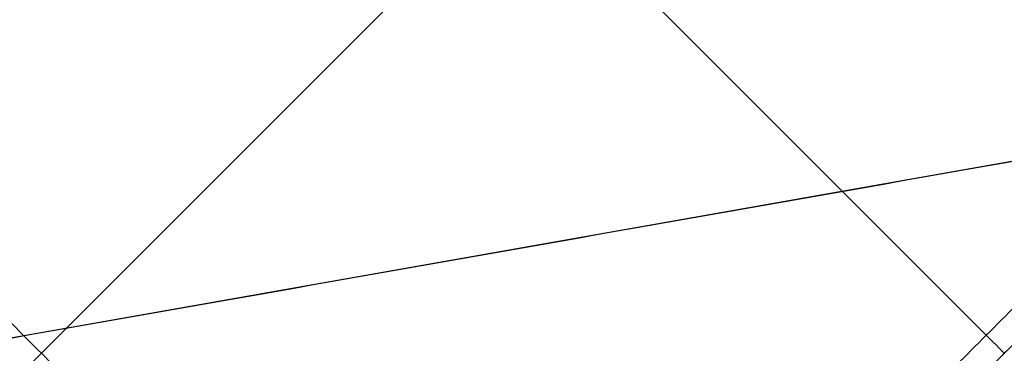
# Model space of a CAD drawing. Header units: millimetres. Extents: x -68 to 68, y -70 to 54.
# Tile 65 of 83: x 30.699 to 31.278, y -38.688 to -38.492. Entities that reach past the tile are written whole.
import ezdxf

# ---------------------------------------------------------------- set-up
doc = ezdxf.new("R2010")
doc.units = ezdxf.units.MM
doc.layers.add('Layer 01', color=7, linetype='Continuous', true_color=0x000000)

# ---------------------------------------------------------------- blocks, each defined once
blk = doc.blocks.new('c-3-1634222-2-h-3d.step')
at = {"layer": 'Layer 01', "color": 9, "true_color": 0xc0c0c0}
blk.add_line((-8.55343, -3.29412, -7.635), (-9.56202, 2.42588, -7.635), dxfattribs=at)
for points in [[(-9.56202, 2.42588, -8.77), (-9.05772, -0.43412, -8.77), (-8.55343, -3.29412, -8.77)], [(-9.56202, 2.42588, -6.5), (-9.05772, -0.43412, -6.5), (-8.55343, -3.29412, -6.5)]]:
    blk.add_open_spline(points, degree=2, dxfattribs=at)
blk = doc.blocks.new('X9.step')
at = {"layer": 'Layer 01', "rotation": 90.00000250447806}
blk.add_blockref('c-3-1634222-2-h-3d.step', (88.65011, -49.90503, 12.51269), dxfattribs=at)
blk = doc.blocks.new('User_Library-0603_SMD_Resistor.step')
at = {"layer": 'Layer 01', "color": 7, "true_color": 0xffffff}
for p, q in [((-0.4, 0.3), (0.4, 0.3)), ((0, 0.3, 0.385), (0, 0.3, -0.02459)), ((0.4, 0.3), (0.785, 0.3)), ((0, 0.285, 0.4), (0, 0.015, 0.4)), ((0.4, 0.15, 0.4), (-0.4, 0.15, 0.4)), ((-0.4, 0), (0.4, 0)), ((0, 0, 0.385), (0, 0, -0.385))]:
    blk.add_line(p, q, dxfattribs=at)
at = {"layer": 'Layer 01', "color": 7, "true_color": 0xffffff, "extrusion": (-1, 0, 0)}
blk.add_arc((-0.285, 0.385), 0.015, 90, 180, dxfattribs=at)
at = {"layer": 'Layer 01', "color": 7, "true_color": 0xffffff, "extrusion": (1, 0, 0)}
blk.add_arc((0.015, 0.385), 0.015, 90, 180, dxfattribs=at)
at = {"layer": 'Layer 01', "color": 7, "true_color": 0xffffff}
for points in [[(-0.4, 0.3, 0.385), (0, 0.3, 0.385), (0.4, 0.3, 0.385)], [(0.4, 0.3, 0.385), (0.4, 0.3), (0.4, 0.3, -0.385)], [(0.785, 0.3, 0.385), (0.785, 0.3), (0.785, 0.3, -0.385)], [(-0.4, 0.285, 0.4), (0, 0.285, 0.4), (0.4, 0.285, 0.4)], [(0.4, 0.015, 0.4), (0, 0.015, 0.4), (-0.4, 0.015, 0.4)], [(-0.4, 0, 0.385), (0, 0, 0.385), (0.4, 0, 0.385)], [(0.4, 0, -0.385), (0.4, 0), (0.4, 0, 0.385)]]:
    blk.add_open_spline(points, degree=2, dxfattribs=at)
blk = doc.blocks.new('M38.step')
at = {"layer": 'Layer 01', "extrusion": (0.707107, -0.707107, -1.81059e-08), "rotation": 180.0000035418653}
blk.add_blockref('User_Library-0603_SMD_Resistor.step', (23.04457, -1.61672, 105.64175), dxfattribs=at)
blk = doc.blocks.new('MC403-X_A_090322_MultipleBody.step')
at = {"layer": 'Layer 01'}
for name in ['X9.step', 'M38.step']:
    blk.add_blockref(name, (0, 0), dxfattribs=at)
blk = doc.blocks.new('MC403-X_A_090322_MultipleBody 090322')
at = {"layer": 'Layer 01'}
blk.add_blockref('MC403-X_A_090322_MultipleBody.step', (0, 0), dxfattribs=at)

msp = doc.modelspace()

# ---------------------------------------------------------------- block references
at = {"layer": 'Layer 01'}
msp.add_blockref('MC403-X_A_090322_MultipleBody 090322', (-60, 20, 1.6014), dxfattribs=at)

doc.saveas('drawing.dxf')
